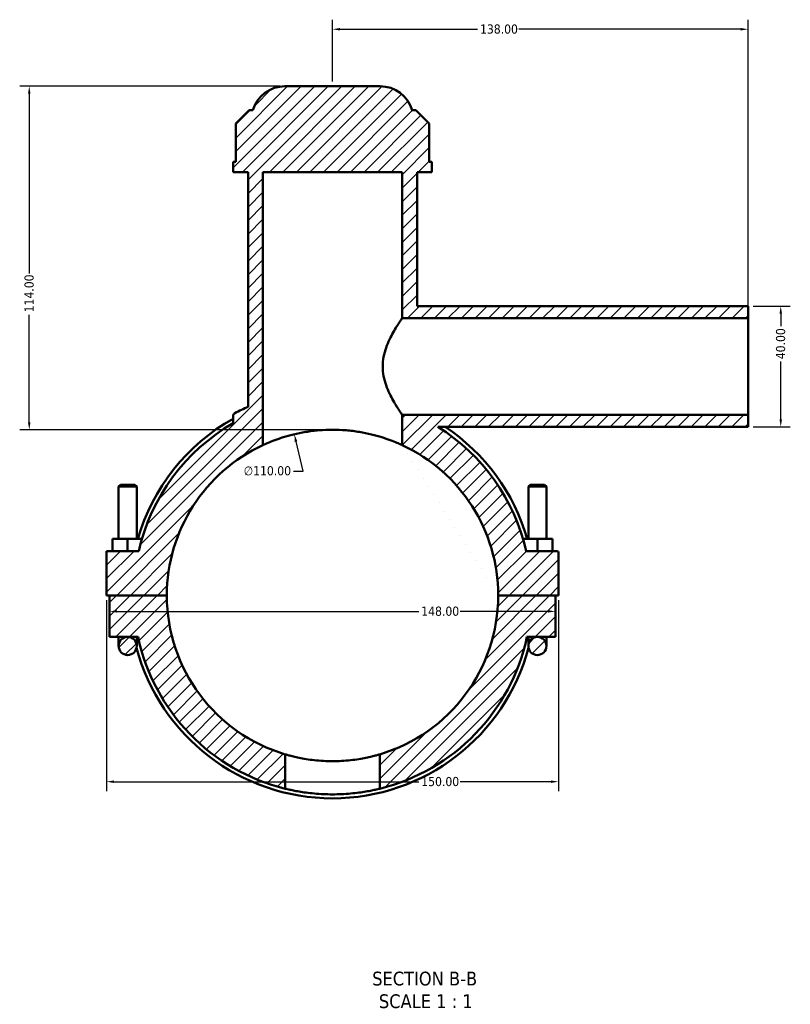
# Model space of a CAD drawing. Header units: millimetres. Extents: x 0 to 898, y -421 to 964.
# Tile 1 of 6: x 279 to 535, y -421 to -95. Entities that reach past the tile are written whole.
import ezdxf

# ---------------------------------------------------------------- set-up
doc = ezdxf.new("R2010")
doc.units = ezdxf.units.MM
for name, color, linetype, lineweight in [('Dimension (ANSI)', 7, 'Continuous', 25), ('Hatch (ANSI)', 7, 'Continuous', 18), ('Symbol (ANSI)', 7, 'Continuous', 25), ('Visible (ANSI)', 7, 'Continuous', 50)]:
    doc.layers.add(name, color=color, linetype=linetype, lineweight=lineweight)
doc.styles.add('Label Text (ANSI)', font='tahoma.ttf')
doc.styles.add('Note Text (ANSI)', font='tahoma.ttf')
doc.dimstyles.new('Default - mm (ANSI)', dxfattribs={"dimtxt": 3.048, "dimasz": 2.5, "dimexe": 3.175, "dimexo": 1.6002, "dimgap": 0.8, "dimtad": 0, "dimtoh": 1, "dimrnd": 1e-08, "dimzin": 4, "dimdsep": 46, "dimtxsty": 'Note Text (ANSI)', "dimcen": 0.09, "dimdle": 10, "dimclrd": 256, "dimclre": 256, "dimclrt": 230, "dimadec": 1, "dimazin": 1, "dimtfac": 1, "dimtofl": 0, "dimtmove": 0, "dimatfit": 3, "dimfxl": 1, "dimtolj": 1, "dimtzin": 4, "dimlwd": -1, "dimlwe": -1, "dimarcsym": 0})

# ---------------------------------------------------------------- blocks, each defined once
blk = doc.blocks.new('*D7')
at = {"layer": 'Defpoints', "color": 0, "transparency": 16777216}
for p in [(370.35, -232.28), (395.71, -339.32)]:
    blk.add_point(p, dxfattribs=at)
at = {"layer": 'Dimension (ANSI)', "transparency": 16777216}
for p, q in [((373.25, -244.52), (370.93, -234.72)), ((370.03, -244.52), (373.25, -244.52))]:
    blk.add_line(p, q, dxfattribs=at)
blk.add_solid([(371.34, -234.62), (370.52, -234.81), (370.35, -232.28)], dxfattribs=at)
at = {"layer": 'Dimension (ANSI)', "color": 230, "true_color": 0xff0080, "transparency": 16777216, "insert": (353.55, -242.88), "char_height": 3.048, "attachment_point": 1, "style": 'Note Text (ANSI)'}
blk.add_mtext('\\A1;∅110.00', dxfattribs=at)
blk = doc.blocks.new('*D9')
at = {"layer": 'Defpoints', "color": 0, "transparency": 16777216}
for p in [(367.21, -116.8), (282.37, -230.8), (383.03, -230.8)]:
    blk.add_point(p, dxfattribs=at)
at = {"layer": 'Dimension (ANSI)', "transparency": 16777216}
for p, q in [((365.61, -116.8), (279.19, -116.8)), ((282.37, -119.3), (282.37, -178.96)), ((282.37, -228.3), (282.37, -192.64)), ((381.43, -230.8), (279.19, -230.8))]:
    blk.add_line(p, q, dxfattribs=at)
for points in [[(281.95, -119.3), (282.78, -119.3), (282.37, -116.8)], [(281.95, -228.3), (282.78, -228.3), (282.37, -230.8)]]:
    blk.add_solid(points, dxfattribs=at)
at = {"layer": 'Dimension (ANSI)', "color": 230, "true_color": 0xff0080, "transparency": 16777216, "insert": (280.78, -191.84), "char_height": 3.048, "attachment_point": 1, "rotation": 90, "style": 'Note Text (ANSI)'}
blk.add_mtext('\\A1;114.00', dxfattribs=at)
blk = doc.blocks.new('*D10')
at = {"layer": 'Defpoints', "color": 0, "transparency": 16777216}
for p in [(521.03, -189.8), (521.03, -229.8), (531.81, -229.8)]:
    blk.add_point(p, dxfattribs=at)
at = {"layer": 'Dimension (ANSI)', "transparency": 16777216}
for p, q in [((522.63, -189.8), (534.99, -189.8)), ((531.81, -192.3), (531.81, -196.42)), ((531.81, -227.3), (531.81, -208.19)), ((522.63, -229.8), (534.99, -229.8))]:
    blk.add_line(p, q, dxfattribs=at)
for points in [[(531.39, -192.3), (532.23, -192.3), (531.81, -189.8)], [(531.39, -227.3), (532.23, -227.3), (531.81, -229.8)]]:
    blk.add_solid(points, dxfattribs=at)
at = {"layer": 'Dimension (ANSI)', "color": 230, "true_color": 0xff0080, "transparency": 16777216, "insert": (530.22, -207.39), "char_height": 3.048, "attachment_point": 1, "rotation": 90, "style": 'Note Text (ANSI)'}
blk.add_mtext('\\A1;40.00', dxfattribs=at)
blk = doc.blocks.new('*D11')
at = {"layer": 'Defpoints', "color": 0, "transparency": 16777216}
for p in [(521.03, -97.89), (383.03, -116.8), (521.03, -193.8)]:
    blk.add_point(p, dxfattribs=at)
at = {"layer": 'Dimension (ANSI)', "transparency": 16777216}
for p, q in [((383.03, -115.2), (383.03, -94.72)), ((521.03, -192.2), (521.03, -94.72)), ((385.53, -97.89), (431.19, -97.89)), ((518.53, -97.89), (444.87, -97.89))]:
    blk.add_line(p, q, dxfattribs=at)
for points in [[(385.53, -97.48), (385.53, -98.31), (383.03, -97.89)], [(518.53, -97.48), (518.53, -98.31), (521.03, -97.89)]]:
    blk.add_solid(points, dxfattribs=at)
at = {"layer": 'Dimension (ANSI)', "color": 230, "true_color": 0xff0080, "transparency": 16777216, "insert": (431.99, -96.3), "char_height": 3.048, "attachment_point": 1, "style": 'Note Text (ANSI)'}
blk.add_mtext('\\A1;138.00', dxfattribs=at)
blk = doc.blocks.new('*D12')
at = {"layer": 'Defpoints', "color": 0, "transparency": 16777216}
for p in [(308.03, -285.75), (458.03, -285.75), (458.03, -347.6)]:
    blk.add_point(p, dxfattribs=at)
at = {"layer": 'Dimension (ANSI)', "transparency": 16777216}
for p, q in [((308.03, -287.35), (308.03, -350.77)), ((458.03, -287.35), (458.03, -350.77)), ((310.53, -347.6), (411.69, -347.6)), ((455.53, -347.6), (425.37, -347.6))]:
    blk.add_line(p, q, dxfattribs=at)
for points in [[(310.53, -347.18), (310.53, -348.02), (308.03, -347.6)], [(455.53, -347.18), (455.53, -348.02), (458.03, -347.6)]]:
    blk.add_solid(points, dxfattribs=at)
at = {"layer": 'Dimension (ANSI)', "color": 230, "true_color": 0xff0080, "transparency": 16777216, "insert": (412.49, -346.01), "char_height": 3.048, "attachment_point": 1, "style": 'Note Text (ANSI)'}
blk.add_mtext('\\A1;150.00', dxfattribs=at)
blk = doc.blocks.new('*D13')
at = {"layer": 'Defpoints', "color": 0, "transparency": 16777216}
for p in [(309.03, -291.08), (457.03, -291.08), (457.03, -291.08)]:
    blk.add_point(p, dxfattribs=at)
at = {"layer": 'Dimension (ANSI)', "transparency": 16777216}
for p, q in [((311.53, -291.08), (411.69, -291.08)), ((454.53, -291.08), (425.37, -291.08))]:
    blk.add_line(p, q, dxfattribs=at)
for points in [[(311.53, -290.66), (311.53, -291.49), (309.03, -291.08)], [(454.53, -290.66), (454.53, -291.49), (457.03, -291.08)]]:
    blk.add_solid(points, dxfattribs=at)
at = {"layer": 'Dimension (ANSI)', "color": 230, "true_color": 0xff0080, "transparency": 16777216, "insert": (412.49, -289.48), "char_height": 3.048, "attachment_point": 1, "style": 'Note Text (ANSI)'}
blk.add_mtext('\\A1;148.00', dxfattribs=at)

msp = doc.modelspace()

# ---------------------------------------------------------------- hatches: boundary and pattern name
at = {"layer": 'Hatch (ANSI)'}
h = msp.add_hatch(dxfattribs=at)
h.set_pattern_fill('ANSI31', color=256, scale=25.4, style=0)
h.set_pattern_definition([(45, (0, 0), (-2.245064, 2.245064), [])])
edge = h.paths.add_edge_path()
edge.add_spline(control_points=[(350.612, -225.3), (350.495, -225.362), (350.391, -225.445), (350.217, -225.644), (350.148, -225.759), (350.055, -226.006), (350.031, -226.137), (350.031, -226.27)], knot_values=[-0.118996, -0.118996, -0.118996, -0.118996, -0.0793307, -0.0793307, -0.0396653, -0.0396653, 0, 0, 0, 0], degree=3, periodic=0)
edge.add_line((350.031, -226.27), (350.031, -228.644))
edge.add_ellipse((383.031, -285.801), major_axis=(-33, 57.158), ratio=1, start_angle=0, end_angle=47.0862)
edge.add_line((318.701, -271.051), (308.031, -271.051))
edge.add_line((308.031, -271.051), (308.031, -285.751))
edge.add_line((308.031, -285.751), (328.031, -285.751))
edge.add_ellipse((383.031, -285.801), major_axis=(-55, 0.05), ratio=1, start_angle=294.88667, end_angle=360, ccw=False)
edge.add_line((359.931, -235.888), (359.931, -145.301))
edge.add_line((359.931, -145.301), (406.131, -145.301))
edge.add_line((406.131, -145.301), (406.131, -193.801))
edge.add_line((406.131, -193.801), (521.031, -193.801))
edge.add_line((521.031, -193.801), (521.031, -189.801))
edge.add_line((521.031, -189.801), (411.081, -189.801))
edge.add_line((411.081, -189.801), (411.081, -145.301))
edge.add_line((411.081, -145.301), (416.031, -145.301))
edge.add_line((416.031, -145.301), (416.031, -141.881))
edge.add_line((416.031, -141.881), (415.125, -141.881))
edge.add_line((415.125, -141.881), (415.125, -129.181))
edge.add_line((415.125, -129.181), (410.725, -124.781))
edge.add_line((410.725, -124.781), (409.431, -124.781))
edge.add_ellipse((398.854, -127.801), major_axis=(10.577, 3.02), ratio=1, start_angle=0, end_angle=74.06507)
edge.add_line((398.854, -116.801), (367.209, -116.801))
edge.add_ellipse((367.209, -127.801), major_axis=(0, 11), ratio=1, start_angle=0, end_angle=74.06507)
edge.add_line((356.631, -124.781), (355.338, -124.781))
edge.add_line((355.338, -124.781), (350.938, -129.181))
edge.add_line((350.938, -129.181), (350.938, -141.881))
edge.add_line((350.938, -141.881), (350.031, -141.881))
edge.add_line((350.031, -141.881), (350.031, -145.301))
edge.add_line((350.031, -145.301), (354.981, -145.301))
edge.add_line((354.981, -145.301), (354.981, -223.154))
edge.add_ellipse((383.031, -285.801), major_axis=(-28.05, 62.647), ratio=1, start_angle=0, end_angle=4.06422)
edge = h.paths.add_edge_path()
edge.add_line((315.031, -299.551), (318.479, -299.551))
edge.add_ellipse((383.031, -285.801), major_axis=(-64.552, -13.75), ratio=1, start_angle=0, end_angle=64.2318)
edge.add_line((367.351, -349.912), (367.351, -338.519))
edge.add_ellipse((383.031, -285.801), major_axis=(-15.68, -52.718), ratio=1, start_angle=286.61637, end_angle=360, ccw=False)
edge.add_line((328.031, -285.851), (309.031, -285.851))
edge.add_line((309.031, -285.851), (309.031, -299.551))
edge.add_line((309.031, -299.551), (315.031, -299.551))
edge = h.paths.add_edge_path()
edge.add_ellipse((457.531, -271.551), major_axis=(0.5, 0), ratio=1, start_angle=0, end_angle=90)
edge.add_line((457.531, -271.051), (447.362, -271.051))
edge.add_ellipse((383.031, -285.801), major_axis=(64.331, 14.75), ratio=1, start_angle=0, end_angle=45.13346)
edge.add_line((417.96, -229.801), (521.031, -229.801))
edge.add_line((521.031, -229.801), (521.031, -225.801))
edge.add_line((521.031, -225.801), (406.131, -225.801))
edge.add_line((406.131, -225.801), (406.131, -235.888))
edge.add_ellipse((383.031, -285.801), major_axis=(23.1, 49.914), ratio=1, start_angle=294.88667, end_angle=360, ccw=False)
edge.add_line((438.031, -285.751), (458.031, -285.751))
edge.add_line((458.031, -285.751), (458.031, -271.551))
edge = h.paths.add_edge_path()
edge.add_ellipse((315.031, -302.551), major_axis=(3, 0), ratio=1, start_angle=0, end_angle=360)
edge = h.paths.add_edge_path()
edge.add_line((457.031, -285.851), (438.031, -285.851))
edge.add_ellipse((383.031, -285.801), major_axis=(55, -0.05), ratio=1, start_angle=286.61637, end_angle=360, ccw=False)
edge.add_line((398.711, -338.519), (398.711, -349.912))
edge.add_ellipse((383.031, -285.801), major_axis=(15.68, -64.11), ratio=1, start_angle=0, end_angle=64.2318)
edge.add_line((447.583, -299.551), (451.031, -299.551))
edge.add_line((451.031, -299.551), (457.031, -299.551))
edge.add_line((457.031, -299.551), (457.031, -285.851))
edge = h.paths.add_edge_path()
edge.add_ellipse((451.031, -302.551), major_axis=(3, 0), ratio=1, start_angle=0, end_angle=360)

# ---------------------------------------------------------------- linework, layer by layer
at = {"layer": 'Visible (ANSI)'}
for p, q in [((398.854, -116.801), (367.209, -116.801)), ((355.338, -124.781), (350.938, -129.181)), ((356.631, -124.781), (355.338, -124.781)), ((410.725, -124.781), (409.431, -124.781)), ((415.125, -129.181), (410.725, -124.781)), ((350.938, -129.181), (350.938, -141.881)), ((415.125, -141.881), (415.125, -129.181)), ((350.938, -141.881), (350.031, -141.881)), ((350.031, -141.881), (350.031, -145.301)), ((416.031, -141.881), (415.125, -141.881)), ((416.031, -145.301), (416.031, -141.881)), ((350.031, -145.301), (354.981, -145.301)), ((354.981, -145.301), (354.981, -223.154)), ((359.931, -235.888), (359.931, -145.301)), ((359.931, -145.301), (406.131, -145.301)), ((406.131, -145.301), (406.131, -193.801)), ((411.081, -189.801), (411.081, -145.301)), ((411.081, -145.301), (416.031, -145.301)), ((521.031, -189.801), (411.081, -189.801)), ((521.031, -193.801), (521.031, -189.801)), ((406.131, -193.801), (521.031, -193.801)), ((521.031, -225.801), (521.031, -193.801)), ((350.031, -226.27), (350.031, -228.644)), ((521.031, -225.801), (406.131, -225.801)), ((406.131, -225.801), (406.131, -235.888)), ((521.031, -229.801), (521.031, -225.801)), ((417.96, -229.801), (521.031, -229.801)), ((312.631, -249.085), (312.031, -249.685)), ((312.031, -249.685), (318.031, -249.685)), ((312.031, -249.685), (312.031, -267.051)), ((317.431, -249.085), (312.631, -249.085)), ((317.431, -249.085), (318.031, -249.685)), ((318.031, -249.685), (318.031, -267.051)), ((448.631, -249.085), (448.031, -249.685)), ((454.031, -249.685), (448.031, -249.685)), ((448.031, -267.051), (448.031, -249.685)), ((448.631, -249.085), (453.431, -249.085)), ((453.431, -249.085), (454.031, -249.685)), ((454.031, -267.051), (454.031, -249.685)), ((315.031, -267.051), (310.031, -267.051)), ((310.031, -271.051), (310.031, -267.051)), ((315.031, -271.051), (315.031, -267.051)), ((319.751, -267.051), (315.031, -267.051)), ((446.312, -267.051), (451.031, -267.051)), ((451.031, -267.051), (456.031, -267.051)), ((451.031, -271.051), (451.031, -267.051)), ((456.031, -271.051), (456.031, -267.051)), ((318.701, -271.051), (308.031, -271.051)), ((308.031, -271.051), (308.031, -285.751)), ((457.531, -271.051), (447.362, -271.051)), ((458.031, -285.751), (458.031, -271.551)), ((308.031, -285.751), (328.031, -285.751)), ((328.031, -285.851), (309.031, -285.851)), ((309.031, -285.851), (309.031, -299.551)), ((312.031, -285.751), (312.031, -285.851)), ((318.031, -285.751), (318.031, -285.851)), ((438.031, -285.751), (458.031, -285.751)), ((457.031, -285.851), (438.031, -285.851)), ((448.031, -285.851), (448.031, -285.751)), ((454.031, -285.851), (454.031, -285.751)), ((457.031, -299.551), (457.031, -285.851)), ((309.031, -299.551), (315.031, -299.551)), ((312.031, -299.551), (312.031, -302.551)), ((315.031, -299.551), (318.479, -299.551)), ((318.031, -302.551), (318.031, -299.551)), ((447.583, -299.551), (451.031, -299.551)), ((448.031, -299.551), (448.031, -302.551)), ((451.031, -299.551), (457.031, -299.551)), ((454.031, -302.551), (454.031, -299.551)), ((367.351, -349.912), (367.351, -338.519)), ((398.711, -338.519), (398.711, -349.912))]:
    msp.add_line(p, q, dxfattribs=at)
for centre in [(315.031, -302.551), (451.031, -302.551)]:
    msp.add_circle(centre, 3, dxfattribs=at)
for centre, radius, start, end in [((367.209, -127.801), 11, 90, 164.06507), ((398.854, -127.801), 11, 15.93493, 90), ((383.031, -285.801), 68.64, 114.1203, 118.18452), ((383.031, -285.801), 67.32, 119.35347, 163.82808), ((383.031, -285.801), 66, 120, 167.0862), ((383.031, -285.801), 66, 12.9138, 58.04725), ((383.031, -285.801), 67.32, 16.17192, 56.28903), ((383.031, -285.801), 55, 114.83459, 179.94791), ((383.031, -285.801), 55, 0.05209, 65.16541), ((457.531, -271.551), 0.5, 0, 90), ((383.031, -285.801), 55, 180.05209, 253.43572), ((383.031, -285.801), 55, 286.56428, 359.94791), ((383.031, -285.801), 66, 192.0247, 256.2565), ((383.031, -285.801), 66, 283.7435, 347.9753), ((383.031, -285.801), 67.32, 194.90707, 345.09293)]:
    msp.add_arc(centre, radius, start, end, dxfattribs=at)
for points, knots in [([(406.131, -193.801), (406.131, -193.801), (406.059, -193.905), (405.768, -194.329), (405.55, -194.649), (405.001, -195.478), (404.669, -195.989), (403.947, -197.15), (403.556, -197.802), (402.39, -199.878), (401.501, -201.625), (400.477, -204.549), (400.19, -205.575), (399.797, -207.672), (399.693, -208.743), (399.693, -209.801)], [7.5665713, 7.5665713, 7.5665713, 7.5665713, 7.879706, 7.879706, 8.1928407, 8.1928407, 8.5059754, 8.5059754, 8.8191101, 8.8191101, 9.4539359, 9.4539359, 9.7713489, 9.7713489, 10.0887618, 10.0887618, 10.0887618, 10.0887618]), ([(399.693, -209.801), (399.693, -210.859), (399.797, -211.931), (400.19, -214.028), (400.477, -215.054), (401.501, -217.977), (402.39, -219.724), (403.556, -221.801), (403.947, -222.453), (404.669, -223.614), (405.001, -224.125), (405.55, -224.954), (405.768, -225.274), (406.059, -225.698), (406.131, -225.801), (406.131, -225.801)], [0, 0, 0, 0, 0.3174129, 0.3174129, 0.6348258, 0.6348258, 1.2696517, 1.2696517, 1.5827864, 1.5827864, 1.8959211, 1.8959211, 2.2090558, 2.2090558, 2.5221904, 2.5221904, 2.5221904, 2.5221904]), ([(350.612, -225.3), (350.495, -225.362), (350.391, -225.445), (350.217, -225.644), (350.148, -225.759), (350.055, -226.006), (350.031, -226.137), (350.031, -226.27)], [-0.11899604, -0.11899604, -0.11899604, -0.11899604, -0.07933069, -0.07933069, -0.03966535, -0.03966535, 0, 0, 0, 0]), ([(406.131, -235.888), (406.131, -235.888), (405.988, -235.821), (405.395, -235.552), (404.944, -235.351), (403.76, -234.853), (403.026, -234.557), (401.337, -233.929), (400.381, -233.599), (398.351, -232.967), (397.203, -232.643), (394.699, -232.038), (393.342, -231.757), (390.501, -231.292), (389.015, -231.107), (386.014, -230.862), (384.501, -230.801), (381.562, -230.801), (380.048, -230.862), (377.048, -231.107), (375.561, -231.292), (372.721, -231.757), (371.364, -232.038), (368.859, -232.643), (367.712, -232.967), (365.681, -233.599), (364.726, -233.929), (363.036, -234.557), (362.302, -234.853), (361.119, -235.351), (360.668, -235.552), (360.074, -235.821), (359.931, -235.888), (359.931, -235.888)], [7.0573621, 7.0573621, 7.0573621, 7.0573621, 7.4987233, 7.4987233, 7.9400846, 7.9400846, 8.3814459, 8.3814459, 8.8228071, 8.8228071, 9.2636161, 9.2636161, 9.7044251, 9.7044251, 10.1452341, 10.1452341, 10.5860431, 10.5860431, 11.0268521, 11.0268521, 11.4676611, 11.4676611, 11.9084701, 11.9084701, 12.3492791, 12.3492791, 12.7906404, 12.7906404, 13.2320017, 13.2320017, 13.6733629, 13.6733629, 14.1147242, 14.1147242, 14.1147242, 14.1147242]), ([(367.351, -338.519), (367.351, -338.519), (367.447, -338.548), (367.846, -338.664), (368.15, -338.752), (368.952, -338.97), (369.45, -339.102), (370.6, -339.381), (371.251, -339.53), (372.637, -339.815), (373.42, -339.962), (375.127, -340.237), (376.051, -340.365), (377.981, -340.578), (378.988, -340.662), (381.019, -340.774), (382.041, -340.801), (384.021, -340.801), (385.044, -340.774), (387.074, -340.662), (388.082, -340.578), (390.012, -340.365), (390.936, -340.237), (392.643, -339.962), (393.426, -339.815), (394.812, -339.53), (395.463, -339.381), (396.612, -339.102), (397.11, -338.97), (397.912, -338.752), (398.216, -338.664), (398.616, -338.548), (398.711, -338.519), (398.711, -338.519)], [4.7537348, 4.7537348, 4.7537348, 4.7537348, 5.050879, 5.050879, 5.3480232, 5.3480232, 5.6451674, 5.6451674, 5.9423116, 5.9423116, 6.2393842, 6.2393842, 6.5364569, 6.5364569, 6.8335295, 6.8335295, 7.1306022, 7.1306022, 7.4276748, 7.4276748, 7.7247474, 7.7247474, 8.0218201, 8.0218201, 8.3188927, 8.3188927, 8.6160369, 8.6160369, 8.9131811, 8.9131811, 9.2103253, 9.2103253, 9.5074696, 9.5074696, 9.5074696, 9.5074696]), ([(398.711, -349.912), (398.711, -349.912), (398.616, -349.935), (398.218, -350.031), (397.914, -350.103), (397.113, -350.283), (396.614, -350.391), (395.464, -350.622), (394.813, -350.745), (393.425, -350.982), (392.641, -351.104), (390.932, -351.332), (390.007, -351.439), (388.077, -351.615), (387.069, -351.686), (385.041, -351.779), (384.02, -351.801), (382.043, -351.801), (381.022, -351.779), (378.993, -351.686), (377.986, -351.615), (376.055, -351.439), (375.13, -351.332), (373.422, -351.104), (372.638, -350.982), (371.25, -350.745), (370.598, -350.622), (369.448, -350.391), (368.95, -350.283), (368.149, -350.103), (367.845, -350.031), (367.446, -349.935), (367.351, -349.912), (367.351, -349.912)], [0, 0, 0, 0, 0.2965639, 0.2965639, 0.5931278, 0.5931278, 0.8896916, 0.8896916, 1.1862555, 1.1862555, 1.4827858, 1.4827858, 1.779316, 1.779316, 2.0758463, 2.0758463, 2.3723765, 2.3723765, 2.6689068, 2.6689068, 2.965437, 2.965437, 3.2619673, 3.2619673, 3.5584976, 3.5584976, 3.8550614, 3.8550614, 4.1516253, 4.1516253, 4.4481892, 4.4481892, 4.7447531, 4.7447531, 4.7447531, 4.7447531])]:
    msp.add_open_spline(points, degree=3, knots=knots, dxfattribs=at)

# ---------------------------------------------------------------- texts
at = {"layer": 'Symbol (ANSI)', "char_height": 4.572, "attachment_point": 7, "style": 'Label Text (ANSI)'}
for s, insert in [('SECTION B-B', (396.203, -415.306)), ('SCALE 1 : 1', (398.426, -422.819))]:
    msp.add_mtext(s, dxfattribs=dict(at, insert=insert))

# ---------------------------------------------------------------- dimensions: what is measured, and where the dimension line sits
at = {"layer": 'Dimension (ANSI)'}
for base, p1, p2, angle, override, picture, middle in [((521.031, -97.892), (383.031, -116.801), (521.031, -193.801), 180, {"dimtoh": 0, "dimdec": 2, "dimtp": 0, "dimtm": 0, "dimtdec": 2, "dimatfit": 1}, '*D11', (438.031, -97.892)), ((282.366, -230.802), (367.209, -116.801), (383.031, -230.802), 90, {"dimtoh": 0, "dimdec": 2, "dimtp": 0, "dimtm": 0, "dimtdec": 2, "dimatfit": 1}, '*D9', (282.366, -185.802)), ((531.811, -229.801), (521.031, -189.801), (521.031, -229.801), 90, {"dimtoh": 0, "dimdec": 2, "dimtp": 0, "dimtm": 0, "dimtdec": 2, "dimatfit": 1}, '*D10', (531.811, -202.301)), ((458.031, -347.599), (308.031, -285.751), (458.031, -285.751), 180, {"dimtoh": 0, "dimdec": 2, "dimtp": 0, "dimtm": 0, "dimtdec": 2, "dimatfit": 1}, '*D12', (418.531, -347.599)), ((457.031, -291.078), (309.031, -291.078), (457.031, -291.078), 180, {"dimtoh": 0, "dimdec": 2, "dimse1": 1, "dimse2": 1, "dimtp": 0, "dimtm": 0, "dimtdec": 2, "dimatfit": 1}, '*D13', (418.531, -291.078))]:
    dim = msp.add_linear_dim(base=base, p1=p1, p2=p2, angle=angle, dimstyle='Default - mm (ANSI)', override=override, dxfattribs=at)
    dim.commit()
    dim.dimension.update_dxf_attribs({"geometry": picture, "text_midpoint": middle, "dimtype": 160})
dim = msp.add_diameter_dim_2p(p1=(395.708, -339.324), p2=(370.354, -232.282), dimstyle='Default - mm (ANSI)', override={"dimtih": 1, "dimdec": 2, "dimlfac": 0.999973, "dimtp": 0, "dimtm": 0, "dimtdec": 2}, dxfattribs=at)
dim.commit()
dim.dimension.update_dxf_attribs({"geometry": '*D7', "text_midpoint": (361.392, -244.52), "dimtype": 163})

doc.saveas('drawing.dxf')
